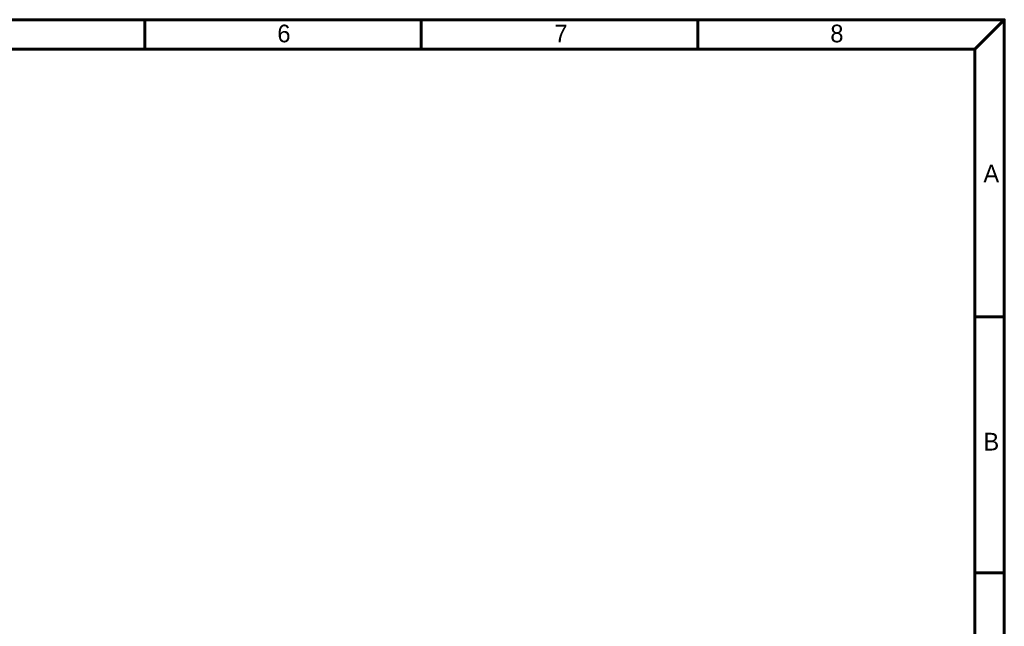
# Model space of a CAD drawing. Header units: millimetres. Extents: x 0 to 7391, y -1386 to 1502.
# Tile 106 of 127: x 6676 to 6853, y 826 to 935. Entities that reach past the tile are written whole.
import ezdxf

# ---------------------------------------------------------------- set-up
doc = ezdxf.new("R2010")
doc.units = ezdxf.units.MM
doc.header["$LTSCALE"] = 0.5
doc.layers.add('BORDER', color=7, linetype='Continuous')
doc.styles.add('標題欄', font='txt')

# ---------------------------------------------------------------- blocks, each defined once
blk = doc.blocks.new('A4-英文圖框-橫式')
at = {"layer": 'BORDER', "color": 123, "linetype": 'Continuous', "lineweight": 60, "ltscale": 25.4}
for p, q in [((2400.45, 183.5), (2400.45, 188.79)), ((2450.2, 183.5), (2450.2, 188.79)), ((2499.95, 183.5), (2499.95, 188.79)), ((2549.79, 183.5), (2555.09, 188.79)), ((2151.7, 183.5), (2549.79, 183.5)), ((2549.79, 183.5), (2549.79, -95.06)), ((2549.79, 135.31), (2555.09, 135.31)), ((2549.79, 89.23), (2555.09, 89.23))]:
    blk.add_line(p, q, dxfattribs=at)
blk.add_lwpolyline([(2151.7, 188.79), (2555.09, 188.79), (2555.09, -95.06), (2151.7, -95.06)], close=True, dxfattribs=at)
at = {"color": 60, "style": '標題欄'}
for s, p in [('6', (2424.32, 184.72)), ('7', (2474.15, 184.72)), ('8', (2523.79, 184.72)), ('A', (2551.33, 159.51)), ('B', (2551.33, 111.26))]:
    blk.add_text(s, height=3.18, dxfattribs=at).set_placement(p)
at = {"color": 3, "style": '標題欄'}
for s, p in [('7', (2474.15, 184.72)), ('A', (2551.33, 159.51)), ('B', (2551.33, 111.26))]:
    blk.add_text(s, height=3.18, dxfattribs=at).set_placement(p)

msp = doc.modelspace()

# ---------------------------------------------------------------- block references
msp.add_blockref('A4-英文圖框-橫式', (4297.732, 746.703))

doc.saveas('drawing.dxf')
